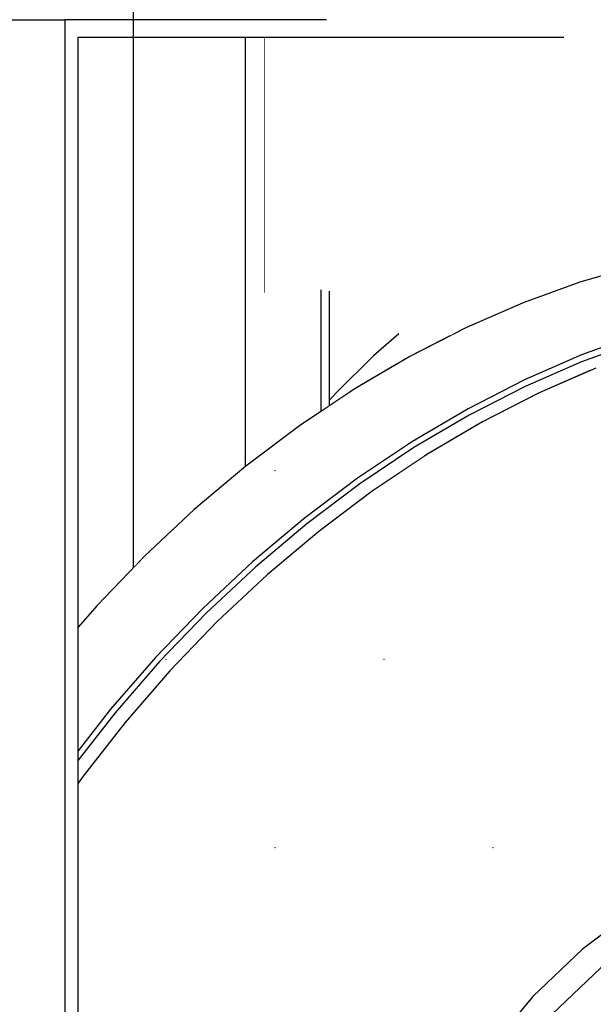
# Model space of a CAD drawing. Header units: millimetres. Extents: x -543656 to -529918, y -2500 to 6290.
# Tile 30 of 58: x -539082 to -539016, y 4940 to 5053. Entities that reach past the tile are written whole.
import ezdxf

# ---------------------------------------------------------------- set-up
doc = ezdxf.new("R2010")
doc.units = ezdxf.units.MM
doc.header["$MEASUREMENT"] = 0
doc.linetypes.add('Wipeout_Contour', pattern=[1000, 0, -1000])
for name, color, linetype in [('2 - KÓTA NS.2D', 7, 'Continuous'), ('2 - ČÁRA HLAVNÍ.2D', 7, 'Continuous'), ('3 - SVĚTLA.3D', 7, 'Continuous'), ('4 - PRVKY ZÁMEČNICKÉ.3D', 7, 'Continuous'), ('4 - STŘEŠNÍ KRYTINA.3D', 7, 'Continuous'), ('Výplně - Povrchové', 7, 'Continuous'), ('Výplně – Řezové', 7, 'Continuous')]:
    doc.layers.add(name, color=color, linetype=linetype)
doc.styles.add('GENEROVANÝ_STYL_1', font='Arial.ttf')
doc.dimstyles.new('GENEROVANÝ_STYL__1', dxfattribs={"dimtxt": 100, "dimasz": 85.5, "dimexe": 0.18, "dimexo": 450, "dimgap": 0, "dimtad": 1, "dimdec": 0, "dimzin": 0, "dimdsep": 46, "dimtxsty": 'GENEROVANÝ_STYL_1', "dimblk": 'ARROWHEAD_6', "dimblk1": 'ARROWHEAD_6', "dimblk2": 'ARROWHEAD_6', "dimcen": 0.09, "dimclrd": 256, "dimclre": 256, "dimclrt": 256, "dimazin": 0, "dimtfac": 1, "dimtdec": 4, "dimtmove": 0, "dimatfit": 3, "dimfxl": 1, "dimtolj": 1, "dimtzin": 0, "dimarcsym": 0})

# ---------------------------------------------------------------- blocks, each defined once
blk = doc.blocks.new('Řez_15', base_point=(-1697940.48, 0))
at = {"color": 254, "linetype": 'Wipeout_Contour', "lineweight": 0, "ltscale": 8625698.079620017}
blk.add_wipeout([(-539089.22, 5446.87), (-539089.22, 5301.18), (-539084.22, 5301.18), (-539084.22, 5222.33), (-539089.22, 5222.33), (-539089.22, 4965.06), (-539087.8, 4967.35), (-539083.53, 4973.47), (-539083.53, 5053.08), (-539069.22, 5053.08), (-539069.22, 5169.17), (-539069.24, 5169.17), (-539069.25, 5302.52), (-539069.23, 5456.43), (-539084.22, 5456.43), (-539084.22, 5446.87)], dxfattribs=at).dxf.layer = 'Výplně - Povrchové'
at = {"color": 254, "linetype": 'Wipeout_Contour', "lineweight": 0, "ltscale": 2695479.326174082}
blk.add_wipeout([(-539069.22, 5051.08), (-539075.57, 5051.08), (-539075.57, 4983.33), (-539073.4, 4985.83), (-539069.22, 4990.18)], dxfattribs=at).dxf.layer = 'Výplně - Povrchové'
blk = doc.blocks.new('Řez_17', base_point=(-1697940.48, 0))
at = {"color": 254, "linetype": 'Wipeout_Contour', "lineweight": 0, "ltscale": 3234520.965998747}
blk.add_wipeout([(-539069.22, 4990.18), (-539067.96, 4991.49), (-539062.25, 4996.83), (-539056.39, 5001.76), (-539056.39, 5051.08), (-539069.22, 5051.08)], dxfattribs=at).dxf.layer = 'Výplně - Povrchové'
at = {"layer": '4 - STŘEŠNÍ KRYTINA.3D', "color": 181, "linetype": 'Continuous', "lineweight": 30, "true_color": 0x9e3eff}
blk.add_line((-539069.22, 4990.18), (-539069.22, 5051.08), dxfattribs=at)
blk = doc.blocks.new('Řez_27', base_point=(-1697940.48, 0))
at = {"color": 254, "linetype": 'Wipeout_Contour', "lineweight": 0, "ltscale": 16710043.8509302}
blk.add_wipeout([(-539054.22, 5051.08), (-539054.22, 5021.72), (-539047.73, 5022.05), (-539046.73, 5021.9), (-539046.73, 5009.38), (-539045.93, 5010.29), (-539041.68, 5014.5), (-539038.78, 5017.01), (-539033.64, 5017.04), (-539032.38, 5017.05), (-539031.02, 5017.75), (-539024.5, 5020.59), (-539017.98, 5022.95), (-539011.51, 5024.79), (-539005.12, 5026.12), (-538998.85, 5026.92), (-538992.74, 5027.19), (-538986.83, 5026.92), (-538981.15, 5026.12), (-538975.74, 5024.79), (-538970.64, 5022.95), (-538965.87, 5020.59), (-538961.46, 5017.75), (-538957.45, 5014.42), (-538954.9, 5012.13), (-538934.22, 5005.74), (-538934.22, 5058.61), (-539054.22, 5058.61), (-539054.22, 5053.08), (-539047.09, 5053.08), (-539019.84, 5051.08)], dxfattribs=at).dxf.layer = 'Výplně - Povrchové'
at = {"layer": '4 - PRVKY ZÁMEČNICKÉ.3D', "color": 181, "linetype": 'Continuous', "lineweight": 30, "true_color": 0x9e3eff}
blk.add_line((-539054.22, 5051.08), (-539054.22, 5021.72), dxfattribs=at)
blk = doc.blocks.new('Řez_110', base_point=(-1697940.48, 0))
at = {"color": 254, "linetype": 'Wipeout_Contour', "lineweight": 0, "ltscale": 2156413.582094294}
blk.add_wipeout([(-539077.1, 5053.08), (-539083.53, 5053.08), (-539083.53, 4923.08), (-539077.1, 4923.08)], dxfattribs=at).dxf.layer = 'Výplně - Povrchové'
at = {"color": 254, "linetype": 'Wipeout_Contour', "lineweight": 0, "ltscale": 4312609.442811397}
blk.add_wipeout([(-539056.39, 5051.08), (-539056.39, 5001.76), (-539056.32, 5001.82), (-539050.19, 5006.44), (-539047.73, 5008.08), (-539047.73, 5022.05), (-539054.22, 5021.72), (-539054.22, 5051.08)], dxfattribs=at).dxf.layer = 'Výplně - Povrchové'
at = {"color": 254, "linetype": 'Wipeout_Contour', "lineweight": 0, "ltscale": 2156139.153844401}
blk.add_wipeout([(-539017.98, 5022.95), (-539011.3, 5016.95), (-539004.83, 5018.79), (-539011.51, 5024.79)], dxfattribs=at).dxf.layer = 'Výplně - Povrchové'
at = {"color": 254, "linetype": 'Wipeout_Contour', "lineweight": 0, "ltscale": 1617169.053878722}
blk.add_wipeout([(-539033.64, 5017.04), (-539032.86, 5016.8), (-539032.38, 5017.05)], dxfattribs=at).dxf.layer = 'Výplně - Povrchové'
at = {"color": 254, "linetype": 'Wipeout_Contour', "lineweight": 0, "ltscale": 24794578.17682935}
blk.add_wipeout([(-539039.63, 4895.49), (-539040.02, 4886.76), (-539039.63, 4877.73), (-539038.45, 4868.47), (-539036.49, 4859.03), (-539033.76, 4849.47), (-539033.22, 4847.97), (-539027.96, 4849.06), (-539021.61, 4850.87), (-539015.23, 4853.17), (-539008.84, 4855.96), (-539002.49, 4859.22), (-538996.21, 4862.92), (-538990.05, 4867.05), (-538984.04, 4871.57), (-538978.23, 4876.46), (-538972.63, 4881.7), (-538967.3, 4887.24), (-538962.26, 4893.05), (-538957.55, 4899.11), (-538953.19, 4905.36), (-538949.21, 4911.77), (-538945.63, 4918.31), (-538942.49, 4924.92), (-538939.78, 4931.58), (-538937.54, 4938.24), (-538935.78, 4944.86), (-538934.5, 4951.4), (-538933.72, 4957.81), (-538933.68, 4958.78), (-538941.96, 4960.4), (-538951.62, 4961.57), (-538961.05, 4962), (-538970.17, 4961.66), (-538978.93, 4960.57), (-538987.29, 4958.74), (-538995.18, 4956.16), (-539002.55, 4952.87), (-539009.37, 4948.87), (-539015.59, 4944.2), (-539021.17, 4938.89), (-539026.08, 4932.96), (-539030.28, 4926.45), (-539033.76, 4919.4), (-539036.49, 4911.86), (-539038.45, 4903.88)], dxfattribs=at).dxf.layer = 'Výplně - Povrchové'
at = {"color": 254, "linetype": 'Wipeout_Contour', "lineweight": 0, "ltscale": 2156165.056006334}
blk.add_wipeout([(-539017.98, 5022.95), (-539024.5, 5020.59), (-539017.82, 5014.59), (-539011.3, 5016.95)], dxfattribs=at).dxf.layer = 'Výplně - Povrchové'
at = {"color": 254, "linetype": 'Wipeout_Contour', "lineweight": 0, "ltscale": 3234363.361042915}
blk.add_wipeout([(-539041.68, 5014.5), (-539038.85, 5013.63), (-539037.5, 5014.42), (-539032.86, 5016.8), (-539033.64, 5017.04), (-539038.78, 5017.01)], dxfattribs=at).dxf.layer = 'Výplně - Povrchové'
at = {"layer": '3 - SVĚTLA.3D', "color": 181, "linetype": 'Continuous', "lineweight": 30, "true_color": 0x9e3eff}
blk.add_line((-539011.51, 5024.79), (-539017.98, 5022.95), dxfattribs=at)
at = {"color": 254, "linetype": 'Wipeout_Contour', "lineweight": 0, "ltscale": 2156191.02923501}
blk.add_wipeout([(-539024.5, 5020.59), (-539031.02, 5017.75), (-539024.34, 5011.75), (-539017.82, 5014.59)], dxfattribs=at).dxf.layer = 'Výplně - Povrchové'
at = {"color": 254, "linetype": 'Wipeout_Contour', "lineweight": 0, "ltscale": 2695331.289624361}
blk.add_wipeout([(-539041.68, 5014.5), (-539045.93, 5010.29), (-539044.91, 5009.97), (-539043.9, 5010.65), (-539038.85, 5013.63)], dxfattribs=at).dxf.layer = 'Výplně - Povrchové'
at = {"color": 254, "linetype": 'Wipeout_Contour', "lineweight": 0, "ltscale": 2156216.913425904}
blk.add_wipeout([(-539031.02, 5017.75), (-539037.5, 5014.42), (-539030.82, 5008.42), (-539024.34, 5011.75)], dxfattribs=at).dxf.layer = 'Výplně - Povrchové'
at = {"color": 254, "linetype": 'Wipeout_Contour', "lineweight": 0, "ltscale": 2156276.852781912}
blk.add_wipeout([(-539045.93, 5010.29), (-539046.73, 5009.38), (-539046.73, 5008.75), (-539044.91, 5009.97)], dxfattribs=at).dxf.layer = 'Výplně - Povrchové'
at = {"color": 254, "linetype": 'Wipeout_Contour', "lineweight": 0, "ltscale": 2156282.247437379}
blk.add_wipeout([(-539047.73, 5008.08), (-539046.73, 5008.75), (-539046.73, 5021.9), (-539047.73, 5022.05)], dxfattribs=at).dxf.layer = 'Výplně - Povrchové'
at = {"color": 254, "linetype": 'Wipeout_Contour', "lineweight": 0, "ltscale": 2156242.549027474}
blk.add_wipeout([(-539037.5, 5014.42), (-539043.9, 5010.65), (-539037.22, 5004.65), (-539030.82, 5008.42)], dxfattribs=at).dxf.layer = 'Výplně - Povrchové'
at = {"color": 254, "linetype": 'Wipeout_Contour', "lineweight": 0, "ltscale": 2156267.778020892}
blk.add_wipeout([(-539050.19, 5006.44), (-539043.51, 5000.44), (-539037.22, 5004.65), (-539043.9, 5010.65)], dxfattribs=at).dxf.layer = 'Výplně - Povrchové'
at = {"color": 254, "linetype": 'Wipeout_Contour', "lineweight": 0, "ltscale": 2156292.444925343}
blk.add_wipeout([(-539050.19, 5006.44), (-539056.32, 5001.82), (-539049.64, 4995.82), (-539043.51, 5000.44)], dxfattribs=at).dxf.layer = 'Výplně - Povrchové'
at = {"color": 254, "linetype": 'Wipeout_Contour', "lineweight": 0, "ltscale": 2156316.397643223}
blk.add_wipeout([(-539056.32, 5001.82), (-539062.25, 4996.83), (-539055.57, 4990.83), (-539049.64, 4995.82)], dxfattribs=at).dxf.layer = 'Výplně - Povrchové'
at = {"color": 254, "linetype": 'Wipeout_Contour', "lineweight": 0, "ltscale": 2156339.488590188}
blk.add_wipeout([(-539062.25, 4996.83), (-539067.96, 4991.49), (-539061.28, 4985.49), (-539055.57, 4990.83)], dxfattribs=at).dxf.layer = 'Výplně - Povrchové'
at = {"color": 254, "linetype": 'Wipeout_Contour', "lineweight": 0, "ltscale": 2156361.575426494}
blk.add_wipeout([(-539067.96, 4991.49), (-539073.4, 4985.83), (-539066.72, 4979.83), (-539061.28, 4985.49)], dxfattribs=at).dxf.layer = 'Výplně - Povrchové'
at = {"color": 254, "linetype": 'Wipeout_Contour', "lineweight": 0, "ltscale": 2695477.293283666}
blk.add_wipeout([(-539075.57, 4977.23), (-539071.86, 4973.9), (-539066.72, 4979.83), (-539073.4, 4985.83), (-539075.57, 4983.33)], dxfattribs=at).dxf.layer = 'Výplně - Povrchové'
at = {"color": 254, "linetype": 'Wipeout_Contour', "lineweight": 0, "ltscale": 1617291.323001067}
blk.add_wipeout([(-539071.86, 4973.9), (-539075.57, 4977.23), (-539075.57, 4969.14)], dxfattribs=at).dxf.layer = 'Výplně - Povrchové'
at = {"color": 254, "linetype": 'Wipeout_Contour', "lineweight": 0, "ltscale": 25873605.91793859}
blk.add_wipeout([(-539075.57, 4968.06), (-539071.32, 4973.51), (-539066.23, 4979.38), (-539060.85, 4984.98), (-539055.2, 4990.26), (-539049.32, 4995.21), (-539043.25, 4999.78), (-539037.03, 5003.95), (-539030.69, 5007.69), (-539024.28, 5010.98), (-539017.82, 5013.79), (-539011.37, 5016.12), (-539004.96, 5017.95), (-538998.63, 5019.26), (-538992.43, 5020.06), (-538986.38, 5020.32), (-538980.53, 5020.06), (-538974.91, 5019.26), (-538969.55, 5017.95), (-538968.46, 5017.55), (-538967.39, 5017.29), (-538962.29, 5015.45), (-538957.52, 5013.09), (-538953.11, 5010.25), (-538950.24, 5007.87), (-538950.77, 5008.42), (-538954.78, 5011.75), (-538959.19, 5014.59), (-538963.96, 5016.95), (-538969.06, 5018.79), (-538974.47, 5020.12), (-538980.15, 5020.92), (-538986.06, 5021.19), (-538992.17, 5020.92), (-538998.44, 5020.12), (-539004.83, 5018.79), (-539011.3, 5016.95), (-539017.82, 5014.59), (-539024.34, 5011.75), (-539030.82, 5008.42), (-539037.22, 5004.65), (-539043.51, 5000.44), (-539049.64, 4995.82), (-539055.57, 4990.83), (-539061.28, 4985.49), (-539066.72, 4979.83), (-539071.86, 4973.9), (-539075.57, 4969.14)], dxfattribs=at).dxf.layer = 'Výplně - Povrchové'
at = {"color": 254, "linetype": 'Wipeout_Contour', "lineweight": 0, "ltscale": 2695188.758910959}
blk.add_wipeout([(-539017.82, 5013.79), (-539016.75, 5012.83), (-539016.15, 5013.09), (-539010.33, 5015.19), (-539011.37, 5016.12)], dxfattribs=at).dxf.layer = 'Výplně - Povrchové'
at = {"layer": '3 - SVĚTLA.3D', "color": 181, "linetype": 'Continuous', "lineweight": 30, "true_color": 0x9e3eff}
blk.add_line((-539011.3, 5016.95), (-539017.82, 5014.59), dxfattribs=at)
at = {"color": 254, "linetype": 'Wipeout_Contour', "lineweight": 0, "ltscale": 2695220.888240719}
blk.add_wipeout([(-539024.28, 5010.98), (-539023.17, 5009.99), (-539022.67, 5010.25), (-539016.75, 5012.83), (-539017.82, 5013.79)], dxfattribs=at).dxf.layer = 'Výplně - Povrchové'
at = {"layer": '3 - SVĚTLA.3D', "color": 181, "linetype": 'Continuous', "lineweight": 30, "true_color": 0x9e3eff}
blk.add_line((-539011.37, 5016.12), (-539017.82, 5013.79), dxfattribs=at)
at = {"color": 254, "linetype": 'Wipeout_Contour', "lineweight": 0, "ltscale": 2695252.902012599}
blk.add_wipeout([(-539024.28, 5010.98), (-539030.69, 5007.69), (-539029.57, 5006.68), (-539029.15, 5006.92), (-539023.17, 5009.99)], dxfattribs=at).dxf.layer = 'Výplně - Povrchové'
at = {"color": 254, "linetype": 'Wipeout_Contour', "lineweight": 0, "ltscale": 2156064.491861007}
blk.add_wipeout([(-539022.67, 5010.25), (-538971.36, 4964.16), (-538962.05, 4964.5), (-539016.15, 5013.09)], dxfattribs=at).dxf.layer = 'Výplně - Povrchové'
at = {"color": 254, "linetype": 'Wipeout_Contour', "lineweight": 0, "ltscale": 2695284.599993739}
blk.add_wipeout([(-539030.69, 5007.69), (-539037.03, 5003.95), (-539035.89, 5002.92), (-539035.55, 5003.15), (-539029.57, 5006.68)], dxfattribs=at).dxf.layer = 'Výplně - Povrchové'
at = {"color": 254, "linetype": 'Wipeout_Contour', "lineweight": 0, "ltscale": 2156095.674882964}
blk.add_wipeout([(-539022.67, 5010.25), (-539029.15, 5006.92), (-538980.3, 4963.05), (-538971.36, 4964.16)], dxfattribs=at).dxf.layer = 'Výplně - Povrchové'
at = {"color": 254, "linetype": 'Wipeout_Contour', "lineweight": 0, "ltscale": 2695315.78470063}
blk.add_wipeout([(-539037.03, 5003.95), (-539043.25, 4999.78), (-539042.1, 4998.74), (-539041.84, 4998.94), (-539035.89, 5002.92)], dxfattribs=at).dxf.layer = 'Výplně - Povrchové'
at = {"color": 254, "linetype": 'Wipeout_Contour', "lineweight": 0, "ltscale": 2156125.934470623}
blk.add_wipeout([(-539035.55, 5003.15), (-538988.82, 4961.17), (-538980.3, 4963.05), (-539029.15, 5006.92)], dxfattribs=at).dxf.layer = 'Výplně - Povrchové'
at = {"color": 254, "linetype": 'Wipeout_Contour', "lineweight": 0, "ltscale": 2695346.262392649}
blk.add_wipeout([(-539049.32, 4995.21), (-539048.16, 4994.16), (-539047.97, 4994.32), (-539042.1, 4998.74), (-539043.25, 4999.78)], dxfattribs=at).dxf.layer = 'Výplně - Povrchové'
at = {"color": 254, "linetype": 'Wipeout_Contour', "lineweight": 0, "ltscale": 2156155.08413214}
blk.add_wipeout([(-539041.84, 4998.94), (-538996.87, 4958.55), (-538988.82, 4961.17), (-539035.55, 5003.15)], dxfattribs=at).dxf.layer = 'Výplně - Povrchové'
at = {"color": 254, "linetype": 'Wipeout_Contour', "lineweight": 0, "ltscale": 2695375.844224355}
blk.add_wipeout([(-539049.32, 4995.21), (-539055.2, 4990.26), (-539054.03, 4989.21), (-539053.9, 4989.33), (-539048.16, 4994.16)], dxfattribs=at).dxf.layer = 'Výplně - Povrchové'
at = {"color": 254, "linetype": 'Wipeout_Contour', "lineweight": 0, "ltscale": 2156182.944238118}
blk.add_wipeout([(-539047.97, 4994.32), (-539004.4, 4955.19), (-538996.87, 4958.55), (-539041.84, 4998.94)], dxfattribs=at).dxf.layer = 'Výplně - Povrchové'
at = {"color": 254, "linetype": 'Wipeout_Contour', "lineweight": 0, "ltscale": 2695404.347115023}
blk.add_wipeout([(-539055.2, 4990.26), (-539060.85, 4984.98), (-539059.67, 4983.92), (-539059.61, 4983.99), (-539054.03, 4989.21)], dxfattribs=at).dxf.layer = 'Výplně - Povrchové'
at = {"color": 254, "linetype": 'Wipeout_Contour', "lineweight": 0, "ltscale": 2156209.343000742}
blk.add_wipeout([(-539053.9, 4989.33), (-539011.36, 4951.11), (-539004.4, 4955.19), (-539047.97, 4994.32)], dxfattribs=at).dxf.layer = 'Výplně - Povrchové'
at = {"color": 254, "linetype": 'Wipeout_Contour', "lineweight": 0, "ltscale": 2695431.595070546}
blk.add_wipeout([(-539060.85, 4984.98), (-539066.23, 4979.38), (-539065.06, 4978.32), (-539065.05, 4978.33), (-539059.67, 4983.92)], dxfattribs=at).dxf.layer = 'Výplně - Povrchové'
at = {"color": 254, "linetype": 'Wipeout_Contour', "lineweight": 0, "ltscale": 2156234.117685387}
blk.add_wipeout([(-539059.61, 4983.99), (-539017.7, 4946.35), (-539011.36, 4951.11), (-539053.9, 4989.33)], dxfattribs=at).dxf.layer = 'Výplně - Povrchové'
at = {"color": 254, "linetype": 'Wipeout_Contour', "lineweight": 0, "ltscale": 2156364.61964538}
blk.add_wipeout([(-539071.32, 4973.51), (-539070.15, 4972.45), (-539065.06, 4978.32), (-539066.23, 4979.38)], dxfattribs=at).dxf.layer = 'Výplně - Povrchové'
at = {"color": 254, "linetype": 'Wipeout_Contour', "lineweight": 0, "ltscale": 2156257.115465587}
blk.add_wipeout([(-539059.61, 4983.99), (-539065.05, 4978.33), (-539023.4, 4940.92), (-539017.7, 4946.35)], dxfattribs=at).dxf.layer = 'Výplně - Povrchové'
at = {"color": 254, "linetype": 'Wipeout_Contour', "lineweight": 0, "ltscale": 3234575.061907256}
blk.add_wipeout([(-539075.57, 4966.93), (-539074.91, 4966.34), (-539070.19, 4972.4), (-539070.15, 4972.45), (-539071.32, 4973.51), (-539075.57, 4968.06)], dxfattribs=at).dxf.layer = 'Výplně - Povrchové'
at = {"color": 254, "linetype": 'Wipeout_Contour', "lineweight": 0, "ltscale": 2156278.194468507}
blk.add_wipeout([(-539065.05, 4978.33), (-539070.19, 4972.4), (-539028.4, 4934.87), (-539023.4, 4940.92)], dxfattribs=at).dxf.layer = 'Výplně - Povrchové'
at = {"color": 254, "linetype": 'Wipeout_Contour', "lineweight": 0, "ltscale": 2156392.415379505}
blk.add_wipeout([(-539075.57, 4966.93), (-539075.57, 4965.41), (-539075, 4966.22), (-539074.91, 4966.34)], dxfattribs=at).dxf.layer = 'Výplně - Povrchové'
at = {"color": 254, "linetype": 'Wipeout_Contour', "lineweight": 0, "ltscale": 2156297.22461438}
blk.add_wipeout([(-539070.19, 4972.4), (-539075, 4966.22), (-539032.7, 4928.23), (-539028.4, 4934.87)], dxfattribs=at).dxf.layer = 'Výplně - Povrchové'
at = {"color": 254, "linetype": 'Wipeout_Contour', "lineweight": 0, "ltscale": 2695408.027634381}
blk.add_wipeout([(-539075.57, 4965.41), (-539075.57, 4956.36), (-539036.24, 4921.04), (-539032.7, 4928.23), (-539075, 4966.22)], dxfattribs=at).dxf.layer = 'Výplně - Povrchové'
at = {"color": 254, "linetype": 'Wipeout_Contour', "lineweight": 0, "ltscale": 3773528.940977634}
blk.add_wipeout([(-539075.57, 4946.17), (-539048.1, 4921.5), (-539048.1, 4921.51), (-539048.1, 4921.49), (-539039.03, 4913.34), (-539036.24, 4921.04), (-539075.57, 4956.36)], dxfattribs=at).dxf.layer = 'Výplně - Povrchové'
at = {"color": 254, "linetype": 'Wipeout_Contour', "lineweight": 0, "ltscale": 2156321.132672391}
blk.add_wipeout([(-539075.57, 4946.17), (-539075.57, 4936.22), (-539041.02, 4905.19), (-539039.03, 4913.34)], dxfattribs=at).dxf.layer = 'Výplně - Povrchové'
at = {"color": 254, "linetype": 'Wipeout_Contour', "lineweight": 0, "ltscale": 3234510.508868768}
blk.add_wipeout([(-539077.1, 4923.08), (-539075.57, 4923.08), (-539075.57, 5051.08), (-539019.84, 5051.08), (-539047.09, 5053.08), (-539077.1, 5053.08)], dxfattribs=at).dxf.layer = 'Výplně - Povrchové'
at = {"layer": 'Výplně – Řezové', "linetype": 'Continuous', "lineweight": 0, "true_color": 0xbcbcbc}
h = blk.add_hatch(dxfattribs=at)
h.set_pattern_fill('OMÍTKA_MALTOVÉ_LOŽE', color=9, style=0, pattern_type=2)
h.set_pattern_definition([(45, (-1697940.485, 75), (-23.8648539, 23.8648539), [0, -22.5, 0, -33.75]), (110, (-1697865.485, 75), (31.714626, 11.5431798), [0, -16.5, 0, -28.5])])
h.paths.add_polyline_path([(-539042.23, 4896.64), (-539042.63, 4887.73), (-539042.23, 4878.52), (-539041.02, 4869.07), (-539039.03, 4859.43), (-539036.24, 4849.67), (-539032.7, 4839.85), (-539028.4, 4830.02), (-539023.4, 4820.25), (-539017.7, 4810.6), (-539011.36, 4801.13), (-539004.4, 4791.89), (-538996.87, 4782.94), (-538988.82, 4774.34), (-538983.39, 4769.11), (-538982.05, 4770.6), (-538987.29, 4775.64), (-538995.18, 4784.07), (-539002.55, 4792.84), (-539009.37, 4801.89), (-539015.59, 4811.18), (-539021.17, 4820.63), (-539026.08, 4830.21), (-539030.28, 4839.84), (-539033.76, 4849.47), (-539036.49, 4859.03), (-539038.45, 4868.47), (-539039.63, 4877.73), (-539040.02, 4886.76), (-539039.63, 4895.49), (-539038.45, 4903.88), (-539036.49, 4911.86), (-539033.76, 4919.4), (-539030.28, 4926.45), (-539026.08, 4932.96), (-539021.17, 4938.89), (-539015.59, 4944.2), (-539009.37, 4948.87), (-539002.55, 4952.87), (-538995.18, 4956.16), (-538987.29, 4958.74), (-538978.93, 4960.57), (-538970.17, 4961.66), (-538961.05, 4962), (-538951.62, 4961.57), (-538941.96, 4960.4), (-538932.1, 4958.48), (-538922.13, 4955.82), (-538912.09, 4952.44), (-538902.05, 4948.37), (-538892.08, 4943.62), (-538882.23, 4938.23), (-538872.56, 4932.23), (-538863.13, 4925.66), (-538854.01, 4918.55), (-538851.28, 4916.19), (-538849.95, 4917.68), (-538852.83, 4920.17), (-538862.14, 4927.42), (-538871.75, 4934.13), (-538881.62, 4940.25), (-538891.67, 4945.75), (-538901.85, 4950.59), (-538912.09, 4954.75), (-538922.33, 4958.2), (-538932.51, 4960.91), (-538942.57, 4962.87), (-538952.43, 4964.07), (-538962.05, 4964.5), (-538971.36, 4964.16), (-538980.3, 4963.05), (-538988.82, 4961.17), (-538996.87, 4958.55), (-539004.4, 4955.19), (-539011.36, 4951.11), (-539017.7, 4946.35), (-539023.4, 4940.92), (-539028.4, 4934.87), (-539032.7, 4928.23), (-539036.24, 4921.04), (-539039.03, 4913.34), (-539041.02, 4905.19)])
at = {"layer": '3 - SVĚTLA.3D', "color": 181, "linetype": 'Continuous', "lineweight": 30, "true_color": 0x9e3eff}
for p, q in [((-539083.53, 5053.08), (-539077.1, 5053.08)), ((-539047.09, 5053.08), (-539077.1, 5053.08)), ((-539077.1, 5053.08), (-539077.1, 4923.08)), ((-539075.57, 4923.08), (-539075.57, 5051.08)), ((-539075.57, 5051.08), (-539019.84, 5051.08)), ((-539056.39, 5051.08), (-539056.39, 5001.76)), ((-539047.73, 5022.05), (-539047.73, 5008.08)), ((-539017.98, 5022.95), (-539024.5, 5020.59)), ((-539046.73, 5008.75), (-539046.73, 5021.9)), ((-539024.5, 5020.59), (-539031.02, 5017.75)), ((-539031.02, 5017.75), (-539037.5, 5014.42)), ((-539038.78, 5017.01), (-539041.68, 5014.5)), ((-539041.68, 5014.5), (-539045.93, 5010.29)), ((-539037.5, 5014.42), (-539043.9, 5010.65)), ((-539017.82, 5014.59), (-539024.34, 5011.75)), ((-539017.82, 5013.79), (-539024.28, 5010.98)), ((-539016.15, 5013.09), (-539022.67, 5010.25)), ((-539043.9, 5010.65), (-539050.19, 5006.44)), ((-539024.34, 5011.75), (-539030.82, 5008.42)), ((-539024.28, 5010.98), (-539030.69, 5007.69)), ((-539045.93, 5010.29), (-539046.73, 5009.38)), ((-539022.67, 5010.25), (-539029.15, 5006.92)), ((-539030.82, 5008.42), (-539037.22, 5004.65)), ((-539030.69, 5007.69), (-539037.03, 5003.95)), ((-539050.19, 5006.44), (-539056.32, 5001.82)), ((-539029.15, 5006.92), (-539035.55, 5003.15)), ((-539037.22, 5004.65), (-539043.51, 5000.44)), ((-539037.03, 5003.95), (-539043.25, 4999.78)), ((-539035.55, 5003.15), (-539041.84, 4998.94)), ((-539056.32, 5001.82), (-539062.25, 4996.83)), ((-539043.51, 5000.44), (-539049.64, 4995.82)), ((-539043.25, 4999.78), (-539049.32, 4995.21)), ((-539041.84, 4998.94), (-539047.97, 4994.32)), ((-539062.25, 4996.83), (-539067.96, 4991.49)), ((-539049.64, 4995.82), (-539055.57, 4990.83)), ((-539049.32, 4995.21), (-539055.2, 4990.26)), ((-539047.97, 4994.32), (-539053.9, 4989.33)), ((-539067.96, 4991.49), (-539073.4, 4985.83)), ((-539055.57, 4990.83), (-539061.28, 4985.49)), ((-539055.2, 4990.26), (-539060.85, 4984.98)), ((-539053.9, 4989.33), (-539059.61, 4983.99)), ((-539073.4, 4985.83), (-539075.57, 4983.33)), ((-539061.28, 4985.49), (-539066.72, 4979.83)), ((-539060.85, 4984.98), (-539066.23, 4979.38)), ((-539059.61, 4983.99), (-539065.05, 4978.33)), ((-539066.72, 4979.83), (-539071.86, 4973.9)), ((-539066.23, 4979.38), (-539071.32, 4973.51)), ((-539065.05, 4978.33), (-539070.19, 4972.4)), ((-539071.86, 4973.9), (-539075.57, 4969.14)), ((-539071.32, 4973.51), (-539075.57, 4968.06)), ((-539070.19, 4972.4), (-539075, 4966.22)), ((-539075, 4966.22), (-539075.57, 4965.41))]:
    blk.add_line(p, q, dxfattribs=at)
at = {"layer": '3 - SVĚTLA.3D', "color": 9, "linetype": 'Continuous', "lineweight": 30, "true_color": 0xbcbcbc, "flags": 128}
for points in [[(-538871.75, 4934.13), (-538881.62, 4940.25), (-538891.67, 4945.75), (-538901.85, 4950.59), (-538912.09, 4954.75), (-538922.33, 4958.2), (-538932.51, 4960.91), (-538942.57, 4962.87), (-538952.43, 4964.07), (-538962.05, 4964.5), (-538971.36, 4964.16), (-538980.3, 4963.05), (-538988.82, 4961.17), (-538996.87, 4958.55), (-539004.4, 4955.19), (-539011.36, 4951.11), (-539017.7, 4946.35), (-539023.4, 4940.92), (-539028.4, 4934.87)], [(-538882.23, 4938.23), (-538892.08, 4943.62), (-538902.05, 4948.37), (-538912.09, 4952.44), (-538922.13, 4955.82), (-538932.1, 4958.48), (-538941.96, 4960.4), (-538951.62, 4961.57), (-538961.05, 4962), (-538970.17, 4961.66), (-538978.93, 4960.57), (-538987.29, 4958.74), (-538995.18, 4956.16), (-539002.55, 4952.87), (-539009.37, 4948.87), (-539015.59, 4944.2), (-539021.17, 4938.89)]]:
    blk.add_lwpolyline(points, dxfattribs=at)
at = {"layer": '3 - SVĚTLA.3D', "color": 7, "linetype": 'Continuous', "lineweight": 0}
for p in [(-539052.98, 5001.3), (-539065.48, 4979.65), (-539040.48, 4979.65), (-539052.98, 4958), (-539027.98, 4958)]:
    blk.add_point(p, dxfattribs=at)
blk = doc.blocks.new('*D191', base_point=(-1697940.48, 0))
at = {"layer": '2 - KÓTA NS.2D', "color": 96, "linetype": 'Continuous', "lineweight": 0, "true_color": 0x007d00}
for p, q in [((-538381.64, 5220.22), (-538381.64, 5287.72)), ((-537931.64, 5220.22), (-538466.02, 5220.22)), ((-538381.64, 500), (-538381.64, 5220.22)), ((-538297.27, 500), (-538831.64, 500)), ((-538381.64, 432.5), (-538381.64, 500))]:
    blk.add_line(p, q, dxfattribs=at)
at = {"layer": '2 - KÓTA NS.2D', "color": 96, "linetype": 'Continuous', "lineweight": 15, "true_color": 0x007d00}
for p, q in [((-538336.64, 5175.22), (-538426.64, 5265.22)), ((-538426.64, 545), (-538336.64, 455))]:
    blk.add_line(p, q, dxfattribs=at)
at = {"layer": '2 - KÓTA NS.2D', "color": 96, "lineweight": 0, "true_color": 0x007d00, "insert": (-538401.64, 2688.52), "char_height": 100, "attachment_point": 7, "rotation": 90, "style": 'GENEROVANÝ_STYL_1'}
blk.add_mtext('\\A1;{\\pql;\\fArial|b0|i0|c0|p0;\\W1.000000;4\xa0720}', dxfattribs=at)
blk = doc.blocks.new('ARROWHEAD_6')
at = {"color": 0, "linetype": 'Continuous', "lineweight": 0}
for p, q in [((-0.5, -0.5), (0.5, 0.5)), ((0, 0), (-1, 0))]:
    blk.add_line(p, q, dxfattribs=at)
blk = doc.blocks.new('*D199', base_point=(-1697940.48, 0))
at = {"layer": '2 - KÓTA NS.2D', "color": 96, "linetype": 'Continuous', "lineweight": 0, "true_color": 0x007d00}
for p, q in [((-536754.45, 4986.19), (-536754.45, 5053.69)), ((-536670.08, 4986.19), (-537204.45, 4986.19)), ((-536754.45, 500), (-536754.45, 4986.19)), ((-536670.08, 500), (-537204.45, 500))]:
    blk.add_line(p, q, dxfattribs=at)
at = {"layer": '2 - KÓTA NS.2D', "color": 96, "linetype": 'Continuous', "lineweight": 15, "true_color": 0x007d00}
for p, q in [((-536709.45, 4941.19), (-536799.45, 5031.19)), ((-536799.45, 545), (-536709.45, 455))]:
    blk.add_line(p, q, dxfattribs=at)
at = {"layer": '2 - KÓTA NS.2D', "color": 96, "lineweight": 0, "true_color": 0x007d00, "char_height": 100, "attachment_point": 7, "rotation": 90, "style": 'GENEROVANÝ_STYL_1'}
for s, insert in [('\\A1;{\\pql;\\fArial|b0|i0|c0|p0;\\W1.000000;4\xa0486}', (-536774.45, 2685.91)), ('\\A1;{\\pql;\\fArial|b0|i0|c0|p0;\\W1.000000;200}', (-536774.45, 545))]:
    blk.add_mtext(s, dxfattribs=dict(at, insert=insert))

msp = doc.modelspace()

# ---------------------------------------------------------------- block references
at = {"layer": '4 - STŘEŠNÍ KRYTINA.3D', "lineweight": 0}
msp.add_blockref('Řez_15', (-1697940.48, 0), dxfattribs=at)

# ---------------------------------------------------------------- next in the draw order: block references
msp.add_blockref('Řez_17', (-1697940.48, 0), dxfattribs=at)

# ---------------------------------------------------------------- next in the draw order: block references
at = {"layer": '4 - PRVKY ZÁMEČNICKÉ.3D', "lineweight": 0}
msp.add_blockref('Řez_27', (-1697940.48, 0), dxfattribs=at)

# ---------------------------------------------------------------- next in the draw order: block references
at = {"layer": '3 - SVĚTLA.3D', "lineweight": 0}
msp.add_blockref('Řez_110', (-1697940.48, 0), dxfattribs=at)

# ---------------------------------------------------------------- next in the draw order: linework, layer by layer
at = {"layer": '2 - ČÁRA HLAVNÍ.2D', "color": 7, "linetype": 'Continuous', "lineweight": 30}
msp.add_line((-539069.22, 5032.88), (-539069.22, 5299.53), dxfattribs=at)

# ---------------------------------------------------------------- next in the draw order: dimensions: what is measured, and where the dimension line sits
at = {"layer": '2 - KÓTA NS.2D', "color": 96, "linetype": 'Continuous', "lineweight": 0, "true_color": 0x007d00}
for base, p2, picture, middle in [((-538381.64, 5220.22), (-538370.38, 5220.22), '*D191', (-538451.64, 2865.13)), ((-536754.45, 4986.19), (-536754.45, 4986.19), '*D199', (-536824.45, 2862.52))]:
    dim = msp.add_linear_dim(base=base, p1=(-539944.22, 500), p2=p2, angle=90, dimstyle='GENEROVANÝ_STYL__1', dxfattribs=at)
    dim.commit()
    dim.dimension.update_dxf_attribs({"geometry": picture, "text_midpoint": middle, "dimtype": 160, "text_rotation": 90})

doc.saveas('drawing.dxf')
